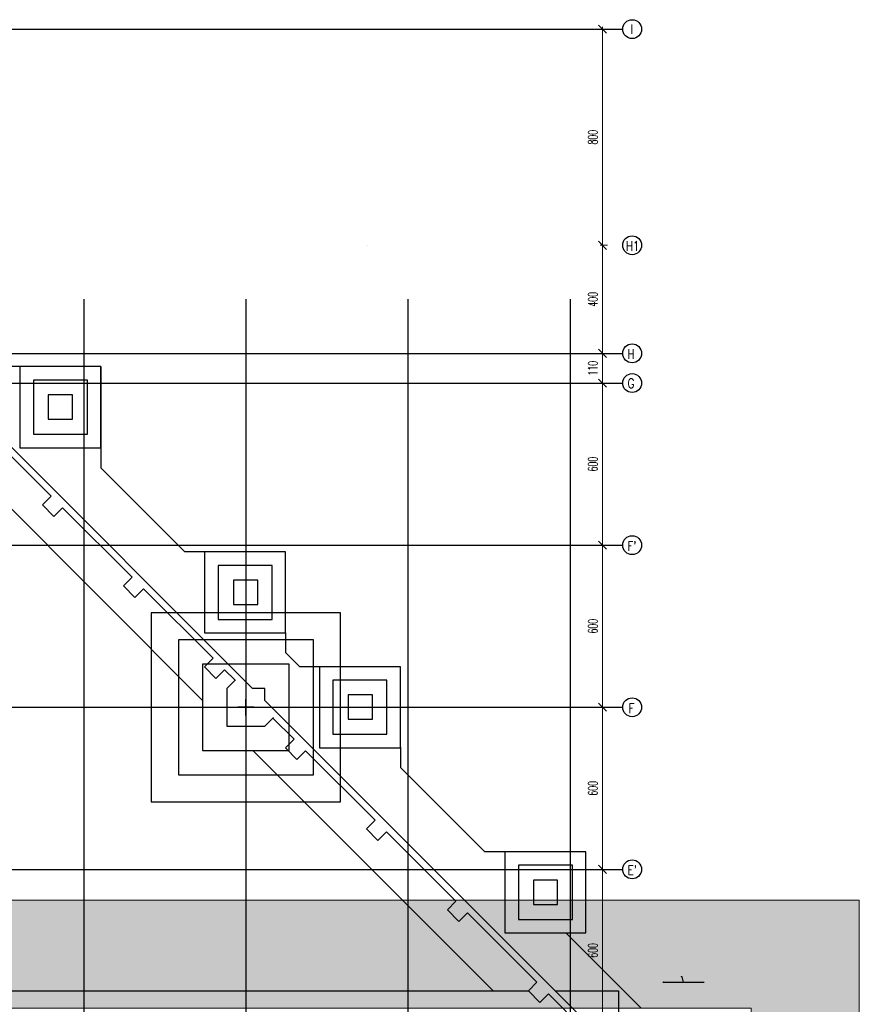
# Model space of a CAD drawing. Header units: centimetres. Extents: x -156440 to 298236, y -263599 to 81430.
# Tile 162 of 170: x 191651 to 222734, y -120226 to -83782. Entities that reach past the tile are written whole.
import ezdxf
from ezdxf.enums import TextEntityAlignment as Align

# ---------------------------------------------------------------- set-up
doc = ezdxf.new("R2010")
doc.units = ezdxf.units.CM
doc.header["$LTSCALE"] = 50
doc.header["$PDMODE"] = 35
doc.header["$PDSIZE"] = 0.1
doc.linetypes.add('Osie rzutów$0$DASHDOT2', pattern=[12.7, 6.35, -3.175, 0, -3.175])
doc.layers.get('0').update_dxf_attribs({"color": 8})
doc.layers.get('DEFPOINTS').update_dxf_attribs({"color": 8})
for name, color, linetype in [('Kondygnacja -2$0$ARCH_FUNDAMENTY_IST', 8, 'Continuous'), ('Kondygnacja -2$0$ARCH_GRUNT', 8, 'Continuous'), ('Kondygnacja -2$0$ARCH_ŻELBET_IST', 9, 'Continuous'), ('Osie rzutów$0$ARCH_INFO_OSIE_IST', 8, 'Osie rzutów$0$DASHDOT2'), ('Osie rzutów$0$ARCH_INFO_OSIE_OPISY_IST', 8, 'Continuous')]:
    doc.layers.add(name, color=color, linetype=linetype)
for name, color, linetype, lineweight in [('Kondygnacja -2$0$ARCH_INFO_WYMIARY', 8, 'Continuous', 9), ('Kondygnacja -2$0$RYSUNKOWE_NIEDRUK', 8, 'Continuous', 9), ('Osie rzutów$0$ARCH_INFO_WYMIARY', 8, 'Continuous', 9)]:
    doc.layers.add(name, color=color, linetype=linetype, lineweight=lineweight)
doc.styles.add('Kondygnacja -2$0$Romans', font='Romans.shx', dxfattribs={"width": 0.7})
doc.styles.add('Osie rzutów$0$ROMANS-250-CM', font='romans.shx', dxfattribs={"width": 0.8, "height": 50})
doc.styles.add('Osie rzutów$0$wymiary_cuprum', font='Romans.shx', dxfattribs={"width": 0.6})
doc.dimstyles.new('Kondygnacja -2$0$Wymiary 1-100', dxfattribs={"dimtxt": 12, "dimasz": 10, "dimexe": 5, "dimexo": 0, "dimgap": 4, "dimtad": 1, "dimrnd": 0.5, "dimzin": 12, "dimdsep": 46, "dimtxsty": 'Kondygnacja -2$0$Romans', "dimblk": 'Kondygnacja -2$0$_Oblique', "dimcen": 10, "dimdle": 10, "dimclrt": 55, "dimazin": 0, "dimtfac": 1, "dimtmove": 1, "dimatfit": 3, "dimfxl": 0, "dimtolj": 1, "dimtzin": 0, "dimarcsym": 0})
doc.dimstyles.new('Osie rzutów$0$ARCH_ CT', dxfattribs={"dimtxt": 20, "dimasz": 20, "dimexe": 12, "dimexo": 20, "dimgap": 5, "dimtad": 1, "dimdec": 1, "dimrnd": 0.5, "dimzin": 9, "dimdsep": 46, "dimtxsty": 'Osie rzutów$0$wymiary_cuprum', "dimblk": 'Osie rzutów$0$_Oblique', "dimcen": 8, "dimdle": 12, "dimclrd": 256, "dimclre": 256, "dimclrt": 55, "dimadec": 1, "dimazin": 0, "dimtfac": 1, "dimtdec": 1, "dimtmove": 1, "dimatfit": 2, "dimldrblk": 'Osie rzutów$0$_Dot', "dimfxl": 0, "dimtolj": 1, "dimtzin": 0, "dimlwd": -1, "dimlwe": -1, "dimarcsym": 0})

# ---------------------------------------------------------------- blocks, each defined once
blk = doc.blocks.new('Osie rzutów$0$_Oblique')
at = {"color": 0, "linetype": 'ByBlock', "lineweight": -2}
blk.add_line((-0.5, -0.5), (0.5, 0.5), dxfattribs=at)
blk = doc.blocks.new('*D64')
at = {"layer": 'DEFPOINTS', "color": 0}
for p in [(13613.9, 12200), (13580, 11600), (13613.9, 11600)]:
    blk.add_point(p, dxfattribs=at)
at = {"layer": 'Osie rzutów$0$ARCH_INFO_WYMIARY'}
for p, q in [((13598.9, 12200), (13572, 12200)), ((13580, 12208), (13580, 11592)), ((13598.9, 11600), (13572, 11600))]:
    blk.add_line(p, q, dxfattribs=at)
at = {"layer": 'Osie rzutów$0$ARCH_INFO_WYMIARY', "xscale": 30, "yscale": 30, "zscale": 30}
for p, rotation in [((13580, 12200), 90), ((13580, 11600), 270)]:
    blk.add_blockref('Osie rzutów$0$_Oblique', p, dxfattribs=dict(at, rotation=rotation))
at = {"layer": 'Osie rzutów$0$ARCH_INFO_WYMIARY', "color": 55, "insert": (13544.5, 11900), "char_height": 35, "attachment_point": 5, "rotation": 90, "style": 'Osie rzutów$0$wymiary_cuprum'}
blk.add_mtext('\\A1;600', dxfattribs=at)
blk = doc.blocks.new('Osie rzutów$0$_Dot')
at = {"color": 0, "linetype": 'ByBlock', "lineweight": -2}
blk.add_line((-0.5, 0), (-1, 0), dxfattribs=at)
at = {"color": 0, "linetype": 'ByBlock', "const_width": 0.5}
blk.add_lwpolyline([(-0.25, 0, 1), (0.25, 0, 1)], format="xyb", close=True, dxfattribs=at)
blk = doc.blocks.new('*D65')
at = {"layer": 'DEFPOINTS', "color": 0}
for p in [(13613.9, 12310), (13580, 12200), (13613.9, 12200)]:
    blk.add_point(p, dxfattribs=at)
at = {"layer": 'Osie rzutów$0$ARCH_INFO_WYMIARY'}
for p, q in [((13598.9, 12310), (13572, 12310)), ((13580, 12318), (13580, 12192)), ((13598.9, 12200), (13572, 12200))]:
    blk.add_line(p, q, dxfattribs=at)
at = {"layer": 'Osie rzutów$0$ARCH_INFO_WYMIARY', "xscale": 30, "yscale": 30, "zscale": 30}
for p, rotation in [((13580, 12310), 90), ((13580, 12200), 270)]:
    blk.add_blockref('Osie rzutów$0$_Oblique', p, dxfattribs=dict(at, rotation=rotation))
at = {"layer": 'Osie rzutów$0$ARCH_INFO_WYMIARY', "color": 55, "insert": (13544.5, 12255), "char_height": 35, "attachment_point": 5, "rotation": 90, "style": 'Osie rzutów$0$wymiary_cuprum'}
blk.add_mtext('\\A1;110', dxfattribs=at)
blk = doc.blocks.new('*D66')
at = {"layer": 'DEFPOINTS', "color": 0}
for p in [(13613.9, 12710), (13580, 12310), (13613.9, 12310)]:
    blk.add_point(p, dxfattribs=at)
at = {"layer": 'Osie rzutów$0$ARCH_INFO_WYMIARY'}
for p, q in [((13598.9, 12710), (13572, 12710)), ((13580, 12718), (13580, 12302)), ((13598.9, 12310), (13572, 12310))]:
    blk.add_line(p, q, dxfattribs=at)
at = {"layer": 'Osie rzutów$0$ARCH_INFO_WYMIARY', "xscale": 30, "yscale": 30, "zscale": 30}
for p, rotation in [((13580, 12710), 90), ((13580, 12310), 270)]:
    blk.add_blockref('Osie rzutów$0$_Oblique', p, dxfattribs=dict(at, rotation=rotation))
at = {"layer": 'Osie rzutów$0$ARCH_INFO_WYMIARY', "color": 55, "insert": (13544.5, 12510), "char_height": 35, "attachment_point": 5, "rotation": 90, "style": 'Osie rzutów$0$wymiary_cuprum'}
blk.add_mtext('\\A1;400', dxfattribs=at)
blk = doc.blocks.new('*D67')
at = {"layer": 'DEFPOINTS', "color": 0}
for p in [(13613.9, 11600), (13580, 11000), (13613.9, 11000)]:
    blk.add_point(p, dxfattribs=at)
at = {"layer": 'Osie rzutów$0$ARCH_INFO_WYMIARY'}
for p, q in [((13598.9, 11600), (13572, 11600)), ((13580, 11608), (13580, 10992)), ((13598.9, 11000), (13572, 11000))]:
    blk.add_line(p, q, dxfattribs=at)
at = {"layer": 'Osie rzutów$0$ARCH_INFO_WYMIARY', "xscale": 30, "yscale": 30, "zscale": 30}
for p, rotation in [((13580, 11600), 90), ((13580, 11000), 270)]:
    blk.add_blockref('Osie rzutów$0$_Oblique', p, dxfattribs=dict(at, rotation=rotation))
at = {"layer": 'Osie rzutów$0$ARCH_INFO_WYMIARY', "color": 55, "insert": (13544.5, 11300), "char_height": 35, "attachment_point": 5, "rotation": 90, "style": 'Osie rzutów$0$wymiary_cuprum'}
blk.add_mtext('\\A1;600', dxfattribs=at)
blk = doc.blocks.new('*D68')
at = {"layer": 'DEFPOINTS', "color": 0}
for p in [(13613.9, 11000), (13580, 10400), (13613.9, 10400)]:
    blk.add_point(p, dxfattribs=at)
at = {"layer": 'Osie rzutów$0$ARCH_INFO_WYMIARY'}
for p, q in [((13580, 11008), (13580, 10392)), ((13598.9, 11000), (13572, 11000)), ((13598.9, 10400), (13572, 10400))]:
    blk.add_line(p, q, dxfattribs=at)
at = {"layer": 'Osie rzutów$0$ARCH_INFO_WYMIARY', "xscale": 30, "yscale": 30, "zscale": 30}
for p, rotation in [((13580, 11000), 90), ((13580, 10400), 270)]:
    blk.add_blockref('Osie rzutów$0$_Oblique', p, dxfattribs=dict(at, rotation=rotation))
at = {"layer": 'Osie rzutów$0$ARCH_INFO_WYMIARY', "color": 55, "insert": (13544.5, 10700), "char_height": 35, "attachment_point": 5, "rotation": 90, "style": 'Osie rzutów$0$wymiary_cuprum'}
blk.add_mtext('\\A1;600', dxfattribs=at)
blk = doc.blocks.new('*D69')
at = {"layer": 'DEFPOINTS', "color": 0}
for p in [(13613.9, 10400), (13580, 9800), (13613.9, 9800)]:
    blk.add_point(p, dxfattribs=at)
at = {"layer": 'Osie rzutów$0$ARCH_INFO_WYMIARY'}
for p, q in [((13598.9, 10400), (13572, 10400)), ((13580, 10408), (13580, 9792)), ((13598.9, 9800), (13572, 9800))]:
    blk.add_line(p, q, dxfattribs=at)
at = {"layer": 'Osie rzutów$0$ARCH_INFO_WYMIARY', "xscale": 30, "yscale": 30, "zscale": 30}
for p, rotation in [((13580, 10400), 90), ((13580, 9800), 270)]:
    blk.add_blockref('Osie rzutów$0$_Oblique', p, dxfattribs=dict(at, rotation=rotation))
at = {"layer": 'Osie rzutów$0$ARCH_INFO_WYMIARY', "color": 55, "insert": (13544.5, 10100), "char_height": 35, "attachment_point": 5, "rotation": 90, "style": 'Osie rzutów$0$wymiary_cuprum'}
blk.add_mtext('\\A1;600', dxfattribs=at)
blk = doc.blocks.new('*D110')
at = {"layer": 'DEFPOINTS', "color": 0}
for p in [(13613.9, 13510), (13580, 12710), (13613.9, 12710)]:
    blk.add_point(p, dxfattribs=at)
at = {"layer": 'Osie rzutów$0$ARCH_INFO_WYMIARY'}
for p, q in [((13598.9, 13510), (13572, 13510)), ((13580, 13518), (13580, 12702)), ((13598.9, 12710), (13572, 12710))]:
    blk.add_line(p, q, dxfattribs=at)
at = {"layer": 'Osie rzutów$0$ARCH_INFO_WYMIARY', "xscale": 30, "yscale": 30, "zscale": 30}
for p, rotation in [((13580, 13510), 90), ((13580, 12710), 270)]:
    blk.add_blockref('Osie rzutów$0$_Oblique', p, dxfattribs=dict(at, rotation=rotation))
at = {"layer": 'Osie rzutów$0$ARCH_INFO_WYMIARY', "color": 55, "insert": (13544.5, 13110), "char_height": 35, "attachment_point": 5, "rotation": 90, "style": 'Osie rzutów$0$wymiary_cuprum'}
blk.add_mtext('\\A1;800', dxfattribs=at)
blk = doc.blocks.new('Kondygnacja -2$0$_Oblique')
at = {"color": 0, "linetype": 'ByBlock', "lineweight": -2}
blk.add_line((-0.5, -0.5), (0.5, 0.5), dxfattribs=at)
blk = doc.blocks.new('*D177')
at = {"layer": 'DEFPOINTS', "color": 0}
for p in [(216978, -119406), (215478, -119727), (216978, -119727)]:
    blk.add_point(p, dxfattribs=at)
at = {"layer": 'Kondygnacja -2$0$ARCH_INFO_WYMIARY', "color": 0, "lineweight": -2}
for p, q in [((215468, -119406), (216988, -119406)), ((215478, -119414), (215478, -119401)), ((216171, -119215), (216135, -119215)), ((216228, -119406), (216171, -119215)), ((216978, -119414), (216978, -119401))]:
    blk.add_line(p, q, dxfattribs=at)
at = {"layer": 'Kondygnacja -2$0$ARCH_INFO_WYMIARY', "color": 0, "lineweight": -2, "xscale": 10, "yscale": 10, "zscale": 10, "rotation": 180}
blk.add_blockref('Kondygnacja -2$0$_Oblique', (215478, -119406), dxfattribs=at)
at = {"layer": 'Kondygnacja -2$0$ARCH_INFO_WYMIARY', "color": 0, "lineweight": -2, "xscale": 10, "yscale": 10, "zscale": 10}
blk.add_blockref('Kondygnacja -2$0$_Oblique', (216978, -119406), dxfattribs=at)
at = {"layer": 'Kondygnacja -2$0$ARCH_INFO_WYMIARY', "color": 55, "insert": (216153, -119205), "char_height": 12, "attachment_point": 5, "style": 'Kondygnacja -2$0$Romans'}
blk.add_mtext('\\A1;1500', dxfattribs=at)
blk = doc.blocks.new('Osie rzutów')
at = {"layer": 'Osie rzutów$0$ARCH_INFO_OSIE_IST', "ltscale": 10}
for p, q in [((4436.04, 13510), (13655, 13510)), ((7947.38, 12710), (13655, 12710)), ((11660, 12510), (11660, 4623.26)), ((12260, 12510), (12260, 4623.26)), ((12860, 12510), (12860, 4623.26)), ((13460, 12510), (13460, 4623.26)), ((4436.04, 12310), (13655, 12310)), ((4436.04, 12200), (13655, 12200)), ((4436.04, 11600), (13655, 11600)), ((12260, 10970), (12260, 11030)), ((4436.04, 11000), (13655, 11000)), ((12290, 11000), (12230, 11000)), ((4436.04, 10400), (13655, 10400))]:
    blk.add_line(p, q, dxfattribs=at)
at = {"layer": 'Osie rzutów$0$ARCH_INFO_OSIE_OPISY_IST'}
for centre in [(13690, 13510), (13690, 12710), (13690, 12310), (13690, 12200), (13690, 11600), (13690, 11000), (13690, 10400)]:
    blk.add_circle(centre, 35, dxfattribs=at)
at = {"layer": 'Osie rzutów$0$ARCH_INFO_OSIE_OPISY_IST', "style": 'Osie rzutów$0$ROMANS-250-CM', "width": 0.8}
for s, p in [('I', (13689.01, 13510)), ('H1', (13692.17, 12707.26))]:
    blk.add_text(s, height=35, dxfattribs=at).set_placement(p, align=Align.MIDDLE_CENTER)
for s, p in [('H', (13672.8, 12290.17)), ('G', (13673.37, 12181.64)), ("F'", (13672.46, 11578.74)), ('F', (13676.73, 10978.73)), ("E'", (13673.04, 10379.79))]:
    blk.add_text(s, height=35, dxfattribs=at).set_placement(p)
at = {"layer": 'Osie rzutów$0$ARCH_INFO_WYMIARY'}
for base, p1, p2, picture, middle in [((13580, 12710), (13613.93, 13510), (13613.93, 12710), '*D110', (13580, 13110)), ((13580, 12310), (13613.93, 12710), (13613.93, 12310), '*D66', (13580, 12510)), ((13580, 12200), (13613.93, 12310), (13613.93, 12200), '*D65', (13580, 12255))]:
    dim = blk.add_linear_dim(base=base, p1=p1, p2=p2, angle=270, dimstyle='Osie rzutów$0$ARCH_ CT', override={"dimtxt": 35, "dimasz": 30, "dimexe": 8, "dimexo": 15, "dimgap": 18, "dimdle": 8}, dxfattribs=at)
    dim.commit()
    dim.dimension.update_dxf_attribs({"geometry": picture, "text_midpoint": middle, "dimtype": 128})
for base, p1, p2, picture, middle in [((13580, 11600), (13613.93, 12200), (13613.93, 11600), '*D64', (13544.5, 11900)), ((13580, 11000), (13613.93, 11600), (13613.93, 11000), '*D67', (13544.5, 11300)), ((13580, 10400), (13613.93, 11000), (13613.93, 10400), '*D68', (13544.5, 10700)), ((13580, 9800), (13613.93, 10400), (13613.93, 9800), '*D69', (13544.5, 10100))]:
    dim = blk.add_linear_dim(base=base, p1=p1, p2=p2, angle=270, dimstyle='Osie rzutów$0$ARCH_ CT', override={"dimtxt": 35, "dimasz": 30, "dimexe": 8, "dimexo": 15, "dimgap": 18, "dimdle": 8}, dxfattribs=at)
    dim.commit()
    dim.dimension.update_dxf_attribs({"geometry": picture, "text_midpoint": middle})

msp = doc.modelspace()

# ---------------------------------------------------------------- hatches: boundary and pattern name
at = {"layer": 'Kondygnacja -2$0$ARCH_GRUNT', "linetype": 'Continuous', "lineweight": 5}
h = msp.add_hatch(dxfattribs=at)
h.set_pattern_fill('EARTH', color=256, scale=150.000081, angle=45, style=0)
h.set_pattern_definition([(45, (85935.5, -145231.8), (-1e-09, 1347.039), [952.5, -952.5]), (45, (85682.9, -144979.2), (-1e-09, 1347.039), [952.5, -952.5]), (45, (85430.3, -144726.6), (-1e-09, 1347.039), [952.5, -952.5]), (135, (85430.3, -144558.25), (-1347.039, -1e-09), [952.5, -952.5]), (135, (85682.9, -144305.7), (-1347.039, -1e-09), [952.5, -952.5]), (135, (85935.5, -144053.1), (-1347.039, -1e-09), [952.5, -952.5])])
h.paths.add_polyline_path([(212884.241, -145231.769), (212884.241, -130941.769), (218734.241, -130941.769), (218734.241, -120371.769), (164884.241, -120371.769), (164884.241, -97031.769), (164884.241, -96881.769), (100649.367, -96881.769), (88763.907, -108767.229), (85935.48, -105938.802), (98992.513, -92881.769), (168884.241, -92881.769), (168884.241, -97031.769), (168884.241, -116371.769), (222734.241, -116371.769), (222734.241, -134941.769), (216884.241, -134941.769), (216884.241, -145231.769)])

# ---------------------------------------------------------------- linework, layer by layer
at = {"layer": 'Kondygnacja -2$0$ARCH_FUNDAMENTY_IST'}
for p, q in [((194658.075, -96622.962, -3480), (190911.018, -96622.962, -3480)), ((194658.075, -96622.962, -3480), (194658.075, -100370.018, -3480)), ((198424.241, -108975.272, -3480), (188280.738, -98831.769, -3480)), ((197769.984, -103481.928, -3480), (194658.075, -100370.018, -3480)), ((198517.041, -103481.928, -3480), (197769.984, -103481.928, -3480)), ((201495.672, -106481.928, -3480), (201495.672, -107207.615, -3480)), ((202019.826, -107731.769, -3480), (201495.672, -107207.615, -3480)), ((202766.882, -107731.769, -3480), (202019.826, -107731.769, -3480)), ((205745.513, -110710.4, -3480), (205745.513, -111457.457, -3480)), ((209180.738, -119731.769, -3480), (200280.738, -110831.769, -3480)), ((208870.077, -114582.021, -3480), (205745.513, -111457.457, -3480)), ((209617.134, -114582.021, -3480), (208870.077, -114582.021, -3480)), ((214659.826, -120371.769, -3480), (211870.077, -117582.021, -3480)), ((165524.241, -119731.769, -3480), (209180.738, -119731.769, -3480)), ((209180.738, -119731.769, -3480), (210484.292, -119731.769, -3480)), ((211474.241, -119731.769, -3480), (213824.241, -119731.769, -3480)), ((213824.241, -119731.769, -3480), (213824.241, -120631.769, -3480))]:
    msp.add_line(p, q, dxfattribs=at)
at = {"layer": 'Kondygnacja -2$0$ARCH_FUNDAMENTY_IST', "elevation": -3480}
for points in [[(191658.075, -99622.962), (194658.075, -99622.962), (194658.075, -96622.962), (191658.075, -96622.962)], [(192158.075, -99122.962), (194158.075, -99122.962), (194158.075, -97122.962), (192158.075, -97122.962)], [(198495.672, -106481.928), (201495.672, -106481.928), (201495.672, -103481.928), (198495.672, -103481.928)], [(198995.672, -105981.928), (200995.672, -105981.928), (200995.672, -103981.928), (198995.672, -103981.928)], [(196524.241, -112731.769), (203524.241, -112731.769), (203524.241, -105731.769), (196524.241, -105731.769)], [(197524.241, -111731.769), (202524.241, -111731.769), (202524.241, -106731.769), (197524.241, -106731.769)], [(198424.241, -110831.769), (201624.241, -110831.769), (201624.241, -107631.769), (198424.241, -107631.769)], [(202745.513, -110731.769), (205745.513, -110731.769), (205745.513, -107731.769), (202745.513, -107731.769)], [(203245.513, -110231.769), (205245.513, -110231.769), (205245.513, -108231.769), (203245.513, -108231.769)], [(209613.141, -117582.021), (212613.141, -117582.021), (212613.141, -114582.021), (209613.141, -114582.021)], [(210113.141, -117082.021), (212113.141, -117082.021), (212113.141, -115082.021), (210113.141, -115082.021)]]:
    msp.add_lwpolyline(points, close=True, dxfattribs=at)
at = {"layer": 'Kondygnacja -2$0$ARCH_ŻELBET_IST', "ltscale": 4}
for p, q in [((200274.241, -108531.769, -3480), (188724.241, -96981.769, -3480)), ((192812.652, -101423.734, -3480), (190733.758, -99344.84, -3480)), ((192494.454, -101741.932, -3480), (192812.652, -101423.734, -3480)), ((192918.718, -102166.196, -3480), (192494.454, -101741.932, -3480)), ((192918.718, -102166.196, -3480), (193236.916, -101847.998, -3480)), ((195810.785, -104421.867, -3480), (193236.916, -101847.998, -3480)), ((195492.587, -104740.065, -3480), (195810.785, -104421.867, -3480)), ((195916.851, -105164.329, -3480), (195492.587, -104740.065, -3480)), ((195916.851, -105164.329, -3480), (196235.049, -104846.131, -3480)), ((198808.918, -107420, -3480), (196235.049, -104846.131, -3480)), ((198490.72, -107738.198, -3480), (198808.918, -107420, -3480)), ((198914.984, -108162.462, -3480), (198490.72, -107738.198, -3480)), ((198914.984, -108162.462, -3480), (199233.182, -107844.264, -3480)), ((199622.464, -108233.546, -3480), (199233.182, -107844.264, -3480)), ((199324.241, -108531.769, -3480), (199642.439, -108213.571, -3480)), ((199324.241, -108531.769, -3480), (199324.241, -109931.769, -3480)), ((200724.241, -108531.769, -3480), (200274.241, -108531.769, -3480)), ((200724.241, -108981.769, -3480), (200724.241, -108531.769, -3480)), ((212374.241, -120631.769, -3480), (200724.241, -108981.769, -3480)), ((200724.241, -109931.769, -3480), (201042.439, -109613.571, -3480)), ((201807.051, -110418.132, -3480), (201022.464, -109633.546, -3480)), ((199324.241, -109931.769, -3480), (200724.241, -109931.769, -3480)), ((201488.853, -110736.33, -3480), (201807.051, -110418.132, -3480)), ((201913.117, -111160.594, -3480), (201488.853, -110736.33, -3480)), ((201913.117, -111160.594, -3480), (202231.315, -110842.396, -3480)), ((204805.183, -113416.265, -3480), (202231.315, -110842.396, -3480)), ((204486.985, -113734.463, -3480), (204805.183, -113416.265, -3480)), ((204911.249, -114158.727, -3480), (204486.985, -113734.463, -3480)), ((204911.249, -114158.727, -3480), (205229.447, -113840.529, -3480)), ((207803.316, -116414.398, -3480), (205229.447, -113840.529, -3480)), ((207485.118, -116732.596, -3480), (207803.316, -116414.398, -3480)), ((207909.382, -117156.86, -3480), (207485.118, -116732.596, -3480)), ((207909.382, -117156.86, -3480), (208227.58, -116838.662, -3480)), ((210801.449, -119412.531, -3480), (208227.58, -116838.662, -3480)), ((210483.251, -119730.729, -3480), (210801.449, -119412.531, -3480)), ((210907.515, -120154.993, -3480), (210483.251, -119730.729, -3480)), ((210907.515, -120154.993, -3480), (211225.713, -119836.795, -3480)), ((211899.241, -120510.323, -3480), (211225.713, -119836.795, -3480))]:
    msp.add_line(p, q, dxfattribs=at)
at = {"layer": 'Kondygnacja -2$0$ARCH_ŻELBET_IST', "ltscale": 4, "elevation": -3480}
for points in [[(192708.075, -98572.962), (193608.075, -98572.962), (193608.075, -97672.962), (192708.075, -97672.962)], [(199567.041, -105431.928), (200467.041, -105431.928), (200467.041, -104531.928), (199567.041, -104531.928)], [(203809.7, -109674.588), (204709.7, -109674.588), (204709.7, -108774.588), (203809.7, -108774.588)], [(210667.134, -116532.021), (211567.134, -116532.021), (211567.134, -115632.021), (210667.134, -115632.021)]]:
    msp.add_lwpolyline(points, close=True, dxfattribs=at)
at = {"layer": 'Kondygnacja -2$0$RYSUNKOWE_NIEDRUK', "linetype": 'Continuous', "lineweight": 5, "elevation": -3480}
msp.add_lwpolyline([(212884.241, -145231.769), (212884.241, -130941.769), (218734.241, -130941.769), (218734.241, -120371.769), (164884.241, -120371.769), (164884.241, -97031.769), (164884.241, -96881.769), (100649.367, -96881.769), (88763.907, -108767.229), (85935.48, -105938.802), (98992.513, -92881.769), (168884.241, -92881.769), (168884.241, -97031.769), (168884.241, -116371.769), (222734.241, -116371.769), (222734.241, -134941.769), (216884.241, -134941.769), (216884.241, -145231.769)], close=True, dxfattribs=at)

# ---------------------------------------------------------------- block references
at = {"layer": 'Osie rzutów$0$ARCH_INFO_OSIE_IST', "xscale": 10, "yscale": 10, "zscale": 10}
msp.add_blockref('Osie rzutów', (77424.241, -219231.769), dxfattribs=at)

# ---------------------------------------------------------------- dimensions: what is measured, and where the dimension line sits
at = {"layer": 'Kondygnacja -2$0$ARCH_INFO_WYMIARY'}
dim = msp.add_linear_dim(base=(216978.285, -119405.605, -3480), p1=(215478.285, -119727.397, -3480), p2=(216978.285, -119727.397, -3480), dimstyle='Kondygnacja -2$0$Wymiary 1-100', dxfattribs=at)
dim.commit()
dim.dimension.update_dxf_attribs({"geometry": '*D177', "text_midpoint": (216167.106, -119214.796, -3480), "dimtype": 160})

doc.saveas('drawing.dxf')
